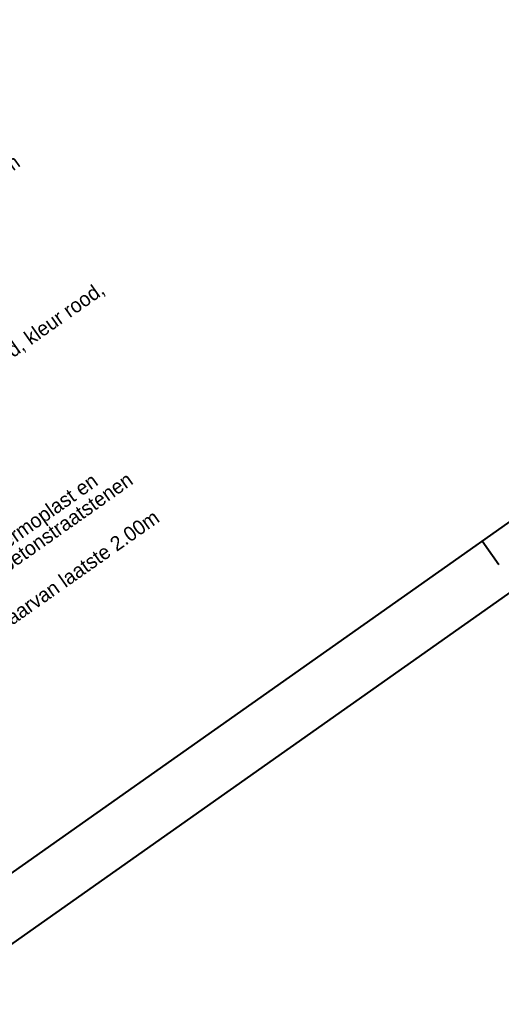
# Model space of a CAD drawing. Header units: metres. Extents: x 149090 to 149776, y 485756 to 486362.
# Tile 6 of 93: x 149390 to 149431, y 485841 to 485926. Entities that reach past the tile are written whole.
import ezdxf

# ---------------------------------------------------------------- set-up
doc = ezdxf.new("R2010")
doc.units = ezdxf.units.M
doc.header["$MEASUREMENT"] = 0
doc.layers.add('BWR-alg-details verklaring', color=7, linetype='Continuous', lineweight=30)
doc.layers.add('WVB-alg-onderhoek', color=7, linetype='Continuous', lineweight=30)
doc.styles.add('Style-WORKING', font='WORKING.shx')

msp = doc.modelspace()

# ---------------------------------------------------------------- linework, layer by layer
at = {"layer": 'WVB-alg-onderhoek', "lineweight": 40}
for p, q in [((149260.76, 485756.145), (149775.623, 486119.21)), ((149430.94, 485879.21), (149429.5, 485881.253))]:
    msp.add_line(p, q, dxfattribs=at)
at = {"layer": 'WVB-alg-onderhoek', "lineweight": 40, "flags": 128}
msp.add_lwpolyline([(149266.051, 485765.994), (149768.655, 486120.415), (149603.259, 486354.964), (149100.655, 486000.543)], close=True, dxfattribs=at)

# ---------------------------------------------------------------- texts
at = {"layer": 'BWR-alg-details verklaring', "char_height": 1.25, "attachment_point": 7, "rotation": 35.1902, "line_spacing_factor": 0.798413, "style": 'Style-WORKING'}
for s, insert in [('zand dik 0.80m, betongranulaat 0/31,5 dik 0.25m, straatlaag dik 0.05m\\Pen betonstraatstenen in elleboogverband, kleur grijs', (149348.392, 485881.789)), ('uitvullen betongranulaat 0/31,5, straatlaag dik 0.05m\\Pen voegstone betonstraatstenen o.g. in halfsteensverband, kleur rood,\\Pvoegen met krimpvrije voegmortel', (149355.956, 485871.063)), ('markering/belijning, op asfalt uitvoeren in thermoplast en\\Pop elementenverharding uivoeren in witte betonstraatstenen', (149363.52, 485860.337)), ('RWS-kolk met kolkleiding PVC ø125 waarvan laatste 2.00m \\Ptot in sloot uitvoeren in slagvast PVC', (149366.762, 485855.74))]:
    msp.add_mtext(s, dxfattribs=dict(at, insert=insert))

doc.saveas('drawing.dxf')
